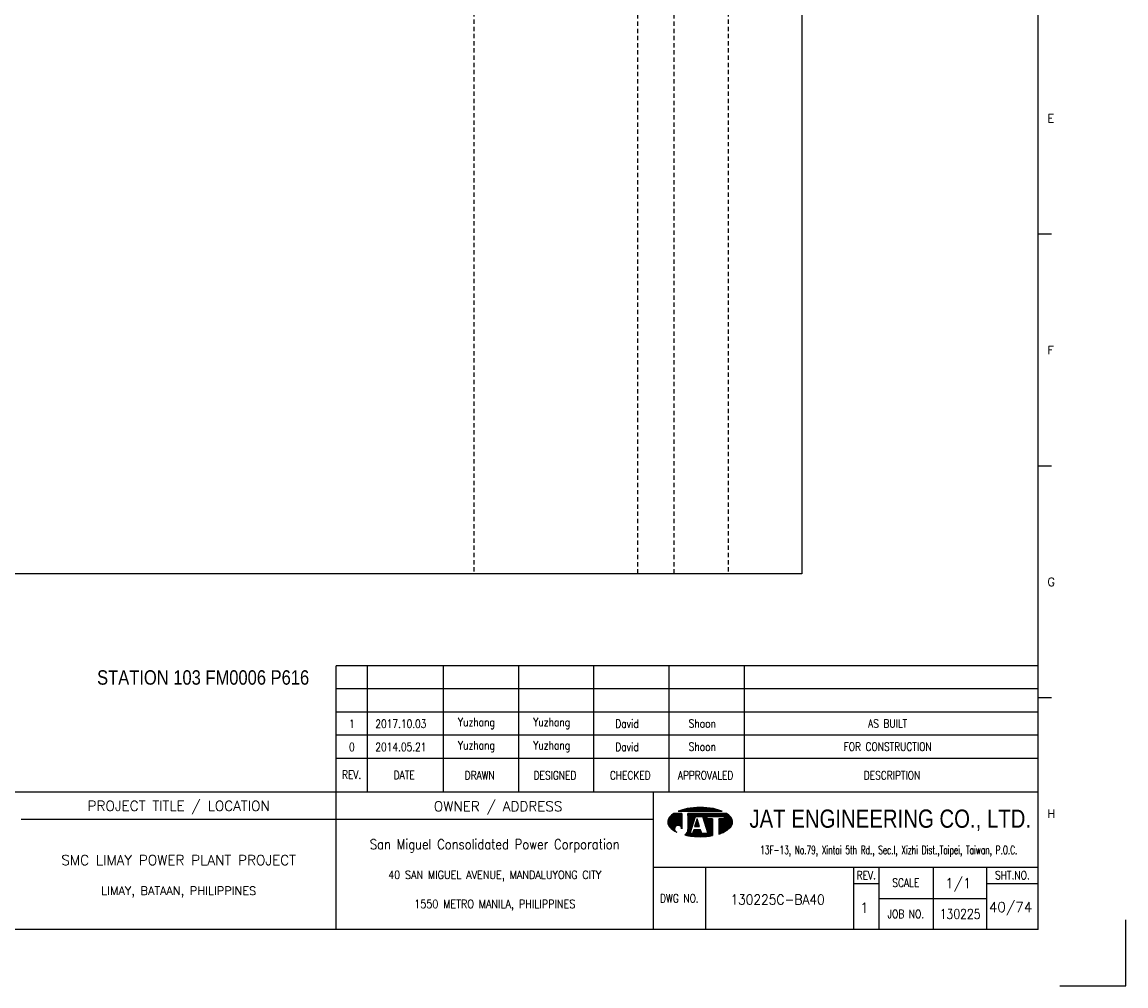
# Model space of a CAD drawing. Extents: x 1484 to 2450, y -104 to 578.
# Tile 3 of 4: x 2067 to 2450, y -104 to 230. Entities that reach past the tile are written whole.
import ezdxf
from ezdxf.enums import TextEntityAlignment as Align

# ---------------------------------------------------------------- set-up
doc = ezdxf.new("R2010")
doc.units = 0
doc.header["$MEASUREMENT"] = 0
doc.linetypes.add('HIDDEN', pattern=[4, 1.5, -1, 1.5])
doc.layers.get('0').update_dxf_attribs({"linetype": 'CONTINUOUS'})
doc.layers.get('DEFPOINTS').update_dxf_attribs({"linetype": 'CONTINUOUS'})
for name, color, linetype in [('B_DIM', 7, 'CONTINUOUS'), ('CON', 4, 'CONTINUOUS'), ('DCS', 7, 'CONTINUOUS'), ('HID', 2, 'HIDDEN'), ('T', 2, 'CONTINUOUS'), ('TEXT', 7, 'CONTINUOUS'), ('圖框CON', 4, 'CONTINUOUS'), ('框線', 6, 'CONTINUOUS')]:
    doc.layers.add(name, color=color, linetype=linetype)
doc.styles.add('AEH', font='simplex', dxfattribs={"width": 0.8, "bigfont": 'ae'})
doc.styles.add('DAYUKP', font='complex', dxfattribs={"bigfont": 'DAYUKP.SHX'})
doc.styles.add('E2', font='simplex.shx', dxfattribs={"height": 2})
doc.styles.add('E3', font='simplex.shx', dxfattribs={"height": 3})
doc.styles.add('ROMANS', font='romans', dxfattribs={"width": 0.8})
doc.styles.add('style3', font='ARIALN.TTF')
doc.styles.add('WMF-Arial0', font='arial.ttf')

# ---------------------------------------------------------------- blocks, each defined once
blk = doc.blocks.new('1880-TITLE_BLK')
at = {"layer": 'TEXT', "color": 2, "linetype": 'Continuous', "style": 'E3'}
for tag, p in [('SCALE', (790.95, 31.17)), ('DWG_NO', (736.41, 26.44)), ('REV', (762.59, 23.97)), ('SHT_NO', (806.74, 23.97))]:
    blk.add_attdef(tag, text='', height=3, dxfattribs=at).set_placement(p, align=Align.MIDDLE)
at = {"layer": 'TEXT', "linetype": 'Continuous', "style": 'E2', "width": 0.6}
for tag, p in [('REV_DATE', (418.65, 19.76)), ('APPR_DATE', (492.93, 19.76))]:
    blk.add_attdef(tag, text='', height=2, dxfattribs=at).set_placement(p, align=Align.MIDDLE_LEFT)
blk = doc.blocks.new('1')
at = {"layer": 'B_DIM'}
for p, q in [((2181.53, 118.11), (1938.08, 118.11)), ((1938.08, 74.29), (1938.08, 118.11)), ((1948.92, 74.29), (1948.92, 118.11)), ((1975.28, 74.29), (1975.28, 118.11)), ((2001.39, 74.29), (2001.39, 118.11)), ((2027.5, 74.29), (2027.5, 118.11)), ((2053.62, 74.29), (2053.62, 118.11)), ((2079.73, 74.29), (2079.73, 118.11)), ((2181.53, 110.07), (1938.08, 110.07)), ((1938.08, 77.93), (1938.08, 104.33)), ((2181.53, 102.03), (1938.08, 102.03)), ((2181.53, 93.99), (1938.08, 93.99)), ((2181.53, 85.95), (1938.08, 85.95))]:
    blk.add_line(p, q, dxfattribs=at)
at = {"layer": 'DEFPOINTS'}
blk.add_lwpolyline([(2189, 7.08), (2211.97, 7.08), (2211.97, 30.05)], dxfattribs=at)
at = {"layer": 'T', "color": 0, "lineweight": -3}
for p, q in [((2060.93, 67.67), (2062.18, 68.91)), ((2061.15, 67.67), (2062.42, 68.93)), ((2061.38, 67.67), (2062.66, 68.95)), ((2061.6, 67.67), (2062.89, 68.97)), ((2061.82, 67.67), (2063.13, 68.98)), ((2062.04, 67.67), (2063.36, 68.99)), ((2062.26, 67.67), (2063.59, 69)), ((2062.48, 67.67), (2063.82, 69)), ((2062.71, 67.67), (2064.04, 69.01)), ((2062.93, 67.67), (2064.27, 69.01)), ((2063.15, 67.67), (2064.49, 69.01)), ((2063.37, 67.67), (2064.71, 69.01)), ((2063.59, 67.67), (2064.92, 69)), ((2063.81, 67.67), (2065.14, 69)), ((2064.04, 67.67), (2065.35, 68.99)), ((2064.26, 67.67), (2065.56, 68.98)), ((2064.48, 67.67), (2065.78, 68.97)), ((2064.7, 67.67), (2065.98, 68.95)), ((2064.92, 67.67), (2066.19, 68.94)), ((2065.14, 67.67), (2066.4, 68.92)), ((2053.09, 63.82), (2056.14, 66.87)), ((2053.09, 64.04), (2055.92, 66.87)), ((2053.11, 63.62), (2056.36, 66.87)), ((2053.12, 64.29), (2055.7, 66.87)), ((2053.14, 63.43), (2056.58, 66.87)), ((2053.18, 63.25), (2056.8, 66.87)), ((2053.18, 64.57), (2055.47, 66.87)), ((2053.24, 63.08), (2057.03, 66.87)), ((2053.29, 64.91), (2055.25, 66.87)), ((2053.3, 62.92), (2057.25, 66.87)), ((2053.37, 62.77), (2057.47, 66.87)), ((2053.45, 62.63), (2057.69, 66.87)), ((2053.54, 62.5), (2057.91, 66.86)), ((2053.61, 65.45), (2054.47, 66.31)), ((2053.64, 62.37), (2057.91, 66.64)), ((2053.74, 62.25), (2057.91, 66.42)), ((2053.84, 62.14), (2057.91, 66.2)), ((2053.95, 62.02), (2057.91, 65.98)), ((2054.07, 61.91), (2057.91, 65.75)), ((2054.18, 61.8), (2057.91, 65.53)), ((2054.29, 61.7), (2057.91, 65.31)), ((2054.41, 61.59), (2057.91, 65.09)), ((2056.94, 67.67), (2057.09, 67.82)), ((2057.16, 67.67), (2057.44, 67.95)), ((2057.39, 67.67), (2057.78, 68.07)), ((2057.61, 67.67), (2058.11, 68.18)), ((2057.83, 67.67), (2058.43, 68.27)), ((2058.05, 67.67), (2058.73, 68.35)), ((2058.27, 67.67), (2059.03, 68.43)), ((2058.49, 67.67), (2059.32, 68.49)), ((2058.72, 67.67), (2059.6, 68.55)), ((2058.94, 67.67), (2059.87, 68.6)), ((2059.16, 67.67), (2060.14, 68.65)), ((2059.38, 67.67), (2060.41, 68.7)), ((2059.6, 67.67), (2060.67, 68.74)), ((2059.82, 67.67), (2060.93, 68.77)), ((2060.05, 67.67), (2061.18, 68.81)), ((2060.05, 63.24), (2063.68, 66.87)), ((2060.05, 63.46), (2063.46, 66.87)), ((2060.05, 63.68), (2063.23, 66.87)), ((2060.05, 63.9), (2063.01, 66.87)), ((2060.05, 64.13), (2062.79, 66.87)), ((2060.05, 64.35), (2062.57, 66.87)), ((2060.05, 64.57), (2062.35, 66.87)), ((2060.05, 64.79), (2062.13, 66.87)), ((2060.05, 65.01), (2061.9, 66.87)), ((2060.05, 65.23), (2061.68, 66.87)), ((2060.05, 65.46), (2061.46, 66.87)), ((2060.05, 66.12), (2060.79, 66.87)), ((2060.05, 66.34), (2060.57, 66.87)), ((2060.05, 66.56), (2060.35, 66.87)), ((2060.05, 66.79), (2060.13, 66.87)), ((2060.05, 65.68), (2061.24, 66.87)), ((2060.05, 65.9), (2061.02, 66.87)), ((2060.05, 63.02), (2062.67, 65.64)), ((2060.05, 62.8), (2062.57, 65.32)), ((2060.27, 67.67), (2061.44, 68.84)), ((2060.49, 67.67), (2061.69, 68.87)), ((2060.71, 67.67), (2061.93, 68.89)), ((2062.83, 65.8), (2063.9, 66.87)), ((2063.05, 65.8), (2064.12, 66.87)), ((2063.27, 65.8), (2064.34, 66.87)), ((2063.49, 65.8), (2064.56, 66.87)), ((2063.72, 65.8), (2064.79, 66.87)), ((2063.94, 65.8), (2065.01, 66.87)), ((2064.16, 65.8), (2065.23, 66.87)), ((2064.38, 65.8), (2065.45, 66.87)), ((2064.6, 65.8), (2065.67, 66.87)), ((2064.82, 65.8), (2065.89, 66.87)), ((2065.05, 65.8), (2066.12, 66.87)), ((2065.16, 65.69), (2066.34, 66.87)), ((2065.22, 65.53), (2066.56, 66.87)), ((2065.27, 65.36), (2066.78, 66.87)), ((2065.32, 65.19), (2067, 66.87)), ((2065.37, 67.67), (2066.6, 68.9)), ((2065.38, 65.02), (2067.22, 66.87)), ((2065.43, 64.85), (2067.45, 66.87)), ((2065.48, 64.69), (2067.67, 66.87)), ((2065.54, 64.52), (2066.74, 65.71)), ((2065.59, 67.67), (2066.8, 68.88)), ((2065.59, 64.35), (2066.74, 65.49)), ((2065.65, 64.18), (2066.74, 65.27)), ((2065.81, 67.67), (2067, 68.86)), ((2066.03, 67.67), (2067.2, 68.84)), ((2066.25, 67.67), (2067.4, 68.82)), ((2066.47, 67.67), (2067.6, 68.79)), ((2066.7, 67.67), (2067.79, 68.77)), ((2066.82, 65.8), (2067.89, 66.87)), ((2066.92, 67.67), (2067.98, 68.74)), ((2067.04, 65.8), (2068.11, 66.87)), ((2067.14, 67.67), (2068.18, 68.71)), ((2067.26, 65.8), (2068.33, 66.87)), ((2067.36, 67.67), (2068.37, 68.68)), ((2067.48, 65.8), (2068.55, 66.87)), ((2067.58, 67.67), (2068.56, 68.64)), ((2067.71, 65.8), (2068.78, 66.87)), ((2067.81, 67.67), (2068.75, 68.61)), ((2067.93, 65.8), (2069, 66.87)), ((2068.03, 67.67), (2068.93, 68.58)), ((2068.15, 65.8), (2069.22, 66.87)), ((2068.25, 67.67), (2069.12, 68.54)), ((2068.37, 65.8), (2069.44, 66.87)), ((2068.47, 67.67), (2069.3, 68.5)), ((2068.59, 65.8), (2069.66, 66.87)), ((2068.69, 67.67), (2069.48, 68.46)), ((2068.81, 65.8), (2069.88, 66.87)), ((2068.91, 67.67), (2069.66, 68.42)), ((2069.04, 65.8), (2070.11, 66.87)), ((2069.14, 67.67), (2069.84, 68.37)), ((2069.26, 65.8), (2070.33, 66.87)), ((2069.36, 67.67), (2070.01, 68.33)), ((2069.48, 65.8), (2070.55, 66.87)), ((2069.58, 67.67), (2070.19, 68.28)), ((2069.7, 65.8), (2070.77, 66.87)), ((2069.8, 67.67), (2070.36, 68.23)), ((2069.92, 65.8), (2070.99, 66.87)), ((2070.02, 67.67), (2070.53, 68.18)), ((2070.14, 65.8), (2071.21, 66.87)), ((2070.24, 67.67), (2070.7, 68.13)), ((2070.37, 65.8), (2071.44, 66.87)), ((2070.47, 67.67), (2070.87, 68.07)), ((2070.59, 65.8), (2071.66, 66.87)), ((2070.69, 67.67), (2071.03, 68.02)), ((2070.75, 63.08), (2074.07, 66.4)), ((2070.75, 62.86), (2074.19, 66.3)), ((2070.75, 62.63), (2074.31, 66.2)), ((2070.75, 62.41), (2074.43, 66.09)), ((2070.75, 62.19), (2074.54, 65.98)), ((2070.75, 61.97), (2074.66, 65.87)), ((2070.75, 61.75), (2074.77, 65.76)), ((2070.75, 61.53), (2074.87, 65.65)), ((2070.75, 61.3), (2074.98, 65.53)), ((2070.75, 61.08), (2075.08, 65.41)), ((2070.75, 60.86), (2075.17, 65.28)), ((2070.75, 60.64), (2075.25, 65.14)), ((2070.81, 65.8), (2071.88, 66.87)), ((2070.91, 67.67), (2071.2, 67.96)), ((2071.03, 65.8), (2072.1, 66.87)), ((2071.13, 67.67), (2071.36, 67.9)), ((2071.25, 65.8), (2072.32, 66.87)), ((2071.35, 67.67), (2071.52, 67.84)), ((2071.47, 65.8), (2072.54, 66.87)), ((2071.57, 67.67), (2071.68, 67.77)), ((2071.7, 65.8), (2072.77, 66.87)), ((2071.8, 67.67), (2071.83, 67.71)), ((2071.92, 65.8), (2072.99, 66.87)), ((2072.14, 65.8), (2073.21, 66.87)), ((2072.36, 65.8), (2073.43, 66.87)), ((2072.58, 65.8), (2073.57, 66.78)), ((2072.62, 65.62), (2073.7, 66.69)), ((2072.62, 65.39), (2073.83, 66.6)), ((2072.62, 65.17), (2073.95, 66.5)), ((2054.53, 61.49), (2057.91, 64.87)), ((2054.65, 61.39), (2057.91, 64.65)), ((2054.78, 61.29), (2055.59, 62.11)), ((2054.9, 61.2), (2055.48, 61.77)), ((2055.03, 61.11), (2055.46, 61.53)), ((2055.16, 61.01), (2055.47, 61.33)), ((2056.12, 62.63), (2057.91, 64.42)), ((2056.46, 62.75), (2057.91, 64.2)), ((2056.7, 62.77), (2057.91, 63.98)), ((2056.9, 62.75), (2057.91, 63.76)), ((2057.08, 62.71), (2057.91, 63.54)), ((2057.23, 62.64), (2057.91, 63.32)), ((2057.37, 62.56), (2057.91, 63.09)), ((2057.5, 62.46), (2057.91, 62.87)), ((2057.61, 62.35), (2057.91, 62.65)), ((2057.7, 62.23), (2057.91, 62.43)), ((2057.79, 62.09), (2057.91, 62.21)), ((2057.85, 61.93), (2057.91, 61.99)), ((2057.89, 61.75), (2057.91, 61.76)), ((2057.91, 61.54), (2057.91, 61.55)), ((2059.09, 59.4), (2061.43, 61.74)), ((2059.28, 59.36), (2061.33, 61.42)), ((2059.86, 60.39), (2061.54, 62.07)), ((2059.98, 60.73), (2061.64, 62.39)), ((2060.03, 61), (2061.74, 62.72)), ((2060.05, 62.57), (2062.47, 64.99)), ((2060.05, 62.35), (2062.36, 64.67)), ((2060.05, 62.13), (2062.26, 64.34)), ((2060.05, 61.91), (2062.16, 64.02)), ((2060.05, 61.69), (2062.05, 63.69)), ((2060.05, 61.46), (2061.95, 63.37)), ((2060.98, 59.07), (2063.16, 61.25)), ((2061.17, 59.04), (2063.38, 61.25)), ((2061.37, 59.02), (2063.6, 61.25)), ((2061.57, 59), (2063.82, 61.25)), ((2061.68, 59.99), (2062.94, 61.25)), ((2061.77, 58.97), (2064.04, 61.25)), ((2061.78, 60.32), (2062.71, 61.25)), ((2061.88, 60.64), (2062.49, 61.25)), ((2061.97, 58.95), (2064.27, 61.25)), ((2061.99, 60.96), (2062.27, 61.25)), ((2062.45, 62.32), (2063.71, 63.57)), ((2062.5, 62.58), (2063.65, 63.74)), ((2062.6, 62.91), (2063.6, 63.91)), ((2062.68, 62.32), (2063.76, 63.4)), ((2062.7, 63.23), (2063.55, 64.08)), ((2062.8, 63.56), (2063.49, 64.25)), ((2062.9, 62.32), (2063.81, 63.24)), ((2062.91, 63.88), (2063.44, 64.42)), ((2063.01, 64.2), (2063.39, 64.58)), ((2063.11, 64.53), (2063.33, 64.75)), ((2063.12, 62.32), (2063.87, 63.07)), ((2063.21, 64.85), (2063.28, 64.92)), ((2063.34, 62.32), (2063.92, 62.9)), ((2063.56, 62.32), (2063.97, 62.73)), ((2063.78, 62.32), (2064.03, 62.56)), ((2064.01, 62.32), (2064.08, 62.39)), ((2065.7, 64.01), (2066.74, 65.05)), ((2065.75, 63.84), (2066.9, 65)), ((2065.81, 63.68), (2067.12, 65)), ((2065.86, 63.51), (2067.35, 65)), ((2065.91, 63.34), (2067.57, 65)), ((2065.97, 63.17), (2067.79, 65)), ((2066.02, 63), (2068.01, 65)), ((2066.07, 62.84), (2068.23, 65)), ((2066.13, 62.67), (2068.46, 65)), ((2066.14, 58.91), (2068.61, 61.38)), ((2066.18, 62.5), (2068.61, 64.93)), ((2066.23, 62.33), (2068.61, 64.71)), ((2066.29, 62.16), (2068.61, 64.48)), ((2066.34, 61.99), (2068.61, 64.26)), ((2066.39, 61.83), (2068.61, 64.04)), ((2066.45, 61.66), (2068.61, 63.82)), ((2066.5, 61.49), (2068.61, 63.6)), ((2066.56, 61.32), (2068.61, 63.38)), ((2066.61, 61.15), (2068.61, 63.15)), ((2066.66, 60.99), (2068.61, 62.93)), ((2066.72, 60.82), (2068.61, 62.71)), ((2066.77, 60.65), (2068.61, 62.49)), ((2066.82, 60.48), (2068.61, 62.27)), ((2066.88, 60.31), (2068.61, 62.05)), ((2066.93, 60.14), (2068.61, 61.82)), ((2066.98, 59.98), (2068.61, 61.6)), ((2070.75, 63.96), (2071.78, 65)), ((2070.75, 63.74), (2072, 65)), ((2070.75, 63.52), (2072.22, 65)), ((2070.75, 63.3), (2072.45, 65)), ((2070.75, 64.41), (2071.34, 65)), ((2070.75, 64.19), (2071.56, 65)), ((2070.75, 64.85), (2070.89, 65)), ((2070.75, 64.63), (2071.12, 65)), ((2070.75, 60.42), (2075.33, 64.99)), ((2070.75, 60.2), (2075.39, 64.84)), ((2070.75, 59.97), (2075.45, 64.67)), ((2070.75, 59.75), (2075.5, 64.5)), ((2071.07, 59.85), (2075.53, 64.32)), ((2071.42, 59.97), (2075.56, 64.12)), ((2071.78, 60.12), (2075.57, 63.9)), ((2072.17, 60.28), (2075.55, 63.67)), ((2072.59, 60.48), (2075.51, 63.4)), ((2073.08, 60.75), (2075.42, 63.1)), ((2073.74, 61.19), (2075.24, 62.69)), ((2055.3, 60.93), (2055.52, 61.15)), ((2055.43, 60.84), (2055.59, 60.99)), ((2055.57, 60.76), (2055.67, 60.85)), ((2055.71, 60.67), (2055.76, 60.73)), ((2055.85, 60.59), (2055.88, 60.62)), ((2056, 60.52), (2056, 60.52)), ((2056.14, 60.44), (2056.14, 60.44)), ((2059.46, 59.32), (2061.23, 61.09)), ((2059.64, 59.29), (2061.12, 60.77)), ((2059.83, 59.25), (2061.02, 60.44)), ((2060.02, 59.22), (2060.92, 60.12)), ((2060.05, 61.24), (2060.05, 61.24)), ((2060.21, 59.19), (2060.93, 59.91)), ((2060.4, 59.16), (2061.15, 59.91)), ((2060.59, 59.13), (2061.38, 59.91)), ((2060.78, 59.1), (2061.6, 59.91)), ((2062.17, 58.94), (2064.45, 61.21)), ((2062.38, 58.92), (2064.51, 61.05)), ((2062.58, 58.9), (2064.56, 60.88)), ((2062.79, 58.89), (2064.61, 60.71)), ((2063, 58.88), (2064.67, 60.54)), ((2063.21, 58.87), (2064.72, 60.37)), ((2063.43, 58.86), (2064.77, 60.2)), ((2063.64, 58.85), (2064.82, 60.03)), ((2063.86, 58.85), (2064.92, 59.91)), ((2064.08, 58.84), (2065.15, 59.91)), ((2064.3, 58.84), (2065.37, 59.91)), ((2064.52, 58.84), (2065.59, 59.91)), ((2064.74, 58.85), (2065.81, 59.91)), ((2064.97, 58.85), (2066.03, 59.91)), ((2065.2, 58.86), (2066.25, 59.91)), ((2065.43, 58.87), (2066.48, 59.91)), ((2065.66, 58.88), (2066.7, 59.91)), ((2065.9, 58.89), (2066.92, 59.91)), ((2066.38, 58.93), (2068.61, 61.16)), ((2066.62, 58.95), (2068.61, 60.94)), ((2066.87, 58.97), (2068.61, 60.72)), ((2067.11, 59), (2068.61, 60.49)), ((2067.37, 59.03), (2068.61, 60.27)), ((2067.62, 59.06), (2068.61, 60.05)), ((2067.88, 59.1), (2068.61, 59.83)), ((2068.14, 59.14), (2068.61, 59.61)), ((2068.4, 59.18), (2068.61, 59.38))]:
    blk.add_line(p, q, dxfattribs=at)
at = {"layer": 'T', "lineweight": -3}
for p, q in [((2057.91, 66.87), (2055.21, 66.87)), ((2056.73, 67.67), (2071.93, 67.67)), ((2057.91, 66.87), (2057.91, 61.52)), ((2073.45, 66.87), (2060.05, 66.87)), ((2060.05, 66.33), (2060.05, 66.87)), ((2060.05, 66.87), (2060.05, 61.23)), ((2060.85, 59.91), (2062.72, 65.8)), ((2062.72, 65.8), (2065.13, 65.8)), ((2063.79, 65.8), (2065.13, 65.8)), ((2065.13, 65.8), (2067, 59.91)), ((2066.74, 65.8), (2072.62, 65.8)), ((2066.74, 65), (2066.74, 65.8)), ((2072.62, 65.8), (2072.62, 65)), ((2061.8, 63.05), (2060.05, 61.24)), ((2062.08, 61.25), (2061.65, 59.91)), ((2064.44, 61.25), (2062.08, 61.25)), ((2063.26, 65), (2062.41, 62.32)), ((2062.41, 62.32), (2064.1, 62.32)), ((2064.1, 62.32), (2063.26, 65)), ((2064.86, 59.91), (2064.44, 61.25)), ((2068.61, 65), (2066.74, 65)), ((2068.61, 65), (2068.61, 59.21)), ((2072.62, 65), (2070.75, 65)), ((2070.75, 65), (2070.75, 59.74)), ((2061.65, 59.91), (2060.85, 59.91)), ((2067, 59.91), (2064.86, 59.91))]:
    blk.add_line(p, q, dxfattribs=at)
for centre, major_axis, start_param, end_param in [((2064.33, 44.23), (-17.52, 17.52), 5.497787, 5.683021), ((2064.33, 44.23), (17.52, 17.52), 0.600164, 0.785398), ((2055.58, 63.92), (1.76, 1.76), 1.614811, 2.356194), ((2059.72, 60.14), (-5.73, 5.73), 6.088179, 6.3272), ((2062.5, 54), (-10.49, 10.49), 5.683021, 5.897183), ((2066.16, 54), (10.49, 10.49), 0.386002, 0.600164), ((2068.93, 60.14), (-5.73, 5.73), 4.668374, 4.907395), ((2073.07, 63.92), (-1.76, 1.76), 3.926991, 4.668374), ((2055.58, 63.92), (-1.76, 1.76), 0.785398, 1.526782), ((2059.72, 67.71), (5.73, 5.73), 3.097578, 3.478972), ((2056.68, 61.54), (-0.868, 0.868), 3.906164, 8.245601), ((2057.88, 61.28), (1.53, 1.53), 4.470635, 5.546585), ((2068.93, 67.71), (-5.73, 5.73), 2.781027, 3.185607), ((2073.07, 63.92), (1.76, 1.76), 4.756403, 5.497787), ((2064.33, 83.62), (17.52, 17.52), 3.710226, 3.926991), ((2064.33, 83.62), (17.52, 17.52), 3.926991, 4.100643), ((2066.16, 73.85), (-10.49, 10.49), 2.670765, 2.781027)]:
    blk.add_ellipse(centre, major_axis=major_axis, ratio=1, start_param=start_param, end_param=end_param, dxfattribs=at)
at = {"layer": '圖框CON'}
for p, q in [((2186.14, 267.8), (2181.53, 267.8)), ((2186.14, 187.4), (2181.53, 187.4)), ((2186.14, 107), (2181.53, 107)), ((2048.1, 48.3), (2181.53, 48.3)), ((2066.14, 48.3), (2066.14, 26.6)), ((2117.55, 48.3), (2117.55, 26.6)), ((2126.28, 48.3), (2126.28, 26.6)), ((2145.25, 26.6), (2145.25, 48.3)), ((2163.72, 26.6), (2163.72, 48.3)), ((2117.55, 42.62), (2126.28, 42.62)), ((2163.72, 42.62), (2181.53, 42.62)), ((2126.28, 37.45), (2163.72, 37.45))]:
    blk.add_line(p, q, dxfattribs=at)
for points in [[(1938.08, 26.6), (1938.08, 74.29)], [(2048.1, 26.6), (2048.1, 74.29)], [(2048.1, 64.75), (1828.89, 64.75)]]:
    blk.add_lwpolyline(points, dxfattribs=at)
at = {"layer": '框線'}
for p, q in [((2181.53, 26.6), (2181.53, 669.81)), ((2181.53, 74.29), (1308.62, 74.29)), ((2181.53, 26.6), (1308.62, 26.6))]:
    blk.add_line(p, q, dxfattribs=at)
at = {"style": 'DAYUKP'}
for s, p in [('E', (2184.79, 307.99)), ('F', (2184.79, 227.59)), ('G', (2184.79, 147.19)), ('H', (2184.79, 66.79))]:
    blk.add_text(s, height=2.87, dxfattribs=at).set_placement(p, align=Align.MIDDLE_LEFT)
at = {"style": 'WMF-Arial0', "width": 0.8}
blk.add_text('JAT ENGINEERING CO., LTD.', height=6.3172, dxfattribs=at).set_placement((2130.24, 64.55), align=Align.MIDDLE)
at = {"color": 2, "ltscale": 500, "style": 'ROMANS', "width": 0.85}
blk.add_text('San Miguel Consolidated Power Corporation', height=3.4457, dxfattribs=at).set_placement((1993.09, 56.23), align=Align.MIDDLE_CENTER)
at = {"color": 2, "ltscale": 500, "style": 'ROMANS'}
for s, height, p in [('SMC LIMAY POWER PLANT PROJECT', 3.4457, (1883.48, 50.7)), ('LIMAY, BATAAN, PHILIPPINES', 2.8714, (1883.48, 40.08))]:
    blk.add_text(s, height=height, dxfattribs=at).set_placement(p, align=Align.MIDDLE_CENTER)
at = {"color": 4, "ltscale": 500, "style": 'ROMANS', "width": 0.85}
for s, p in [('40 SAN MIGUEL AVENUE, MANDALUYONG CITY', (1993.09, 45.61)), ('1550 METRO MANILA, PHILIPPINES', (1993.09, 35.51))]:
    blk.add_text(s, height=2.8714, dxfattribs=at).set_placement(p, align=Align.MIDDLE_CENTER)
at = {"layer": 'B_DIM', "style": 'AEH', "width": 0.8}
for s, height, p in [('REV.', 2.871, (1943.45, 80.37)), ('DATE', 2.871, (1961.68, 80.21)), ('DRAWN', 2.871, (1987.87, 80.12)), ('DESIGNED', 2.871, (2013.98, 80.12)), ('CHECKED', 2.871, (2040.1, 80.12)), ('APPROVALED', 2.871, (2066.21, 80.12)), ('DESCRIPTION', 2.8714, (2130.87, 80.12))]:
    blk.add_text(s, height=height, dxfattribs=at).set_placement(p, align=Align.MIDDLE)
at = {"layer": 'HID', "ltscale": 500, "style": 'ROMANS'}
for s, p in [('PROJECT TITLE / LOCATION', (1883.48, 69.28)), ('OWNER / ADDRESS', (1994.25, 69.12))]:
    blk.add_text(s, height=3.4457, dxfattribs=at).set_placement(p, align=Align.MIDDLE)
at = {"layer": 'HID', "color": 7, "style": 'ROMANS', "width": 0.8}
for s, p in [('REV.', (2121.92, 45.46)), ('SHT.NO.', (2172.62, 45.46)), ('SCALE', (2135.64, 42.87)), ('DWG NO.', (2057.12, 37.45)), ('JOB NO.', (2135.64, 32.03))]:
    blk.add_text(s, height=2.871, dxfattribs=at).set_placement(p, align=Align.MIDDLE)
at = {"layer": 'T', "color": 2, "ltscale": 500, "style": 'ROMANS', "width": 0.65}
blk.add_text('13F-13, No.79, Xintai 5th Rd., Sec.I, Xizhi Dist.,Taipei, Taiwan, P.O.C.', height=2.8714, dxfattribs=at).set_placement((2129.74, 52.81), align=Align.CENTER)

msp = doc.modelspace()

# ---------------------------------------------------------------- linework, layer by layer
at = {"layer": 'CON'}
msp.add_lwpolyline([(1623.78, 538.23), (2337.78, 538.23), (2337.78, 38.43), (1623.78, 38.43)], close=True, dxfattribs=at)
at = {"layer": 'HID'}
for p, q in [((2224.03, 538.23), (2224.03, 38.43)), ((2280.73, 537.53), (2280.73, 38.43)), ((2293.33, 537.53), (2293.33, 38.43)), ((2312.23, 538.23), (2312.23, 38.43))]:
    msp.add_line(p, q, dxfattribs=at)

# ---------------------------------------------------------------- block references
msp.add_blockref('1', (238.17, -111.55))
at = {"layer": 'TEXT', "color": 0}
ref = msp.add_blockref('1880-TITLE_BLK', (1483.52, -104.89), dxfattribs=dict(at, xscale=1.148576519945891, yscale=1.148576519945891, zscale=1.148576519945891))
ref.add_attrib('DWG_NO', '130225C-BA40', dxfattribs={"color": 2, "linetype": 'Continuous', "height": 3.4457, "style": 'E3', "width": 0.9}).set_placement((2329.35, -74.52), align=Align.MIDDLE)
ref.add_attrib('REV', '1', dxfattribs={"color": 2, "linetype": 'Continuous', "height": 3.45, "style": 'E3'}).set_placement((2359.42, -77.36), align=Align.MIDDLE)
ref.add_attrib('SCALE', '1/1', dxfattribs={"color": 2, "linetype": 'Continuous', "height": 3.446, "style": 'E3'}).set_placement((2391.98, -69.1), align=Align.MIDDLE)
ref.add_attrib('SHT_NO', '40/74', dxfattribs={"color": 2, "linetype": 'Continuous', "height": 3.446, "style": 'E3'}).set_placement((2410.13, -77.36), align=Align.MIDDLE)

# ---------------------------------------------------------------- texts
at = {"layer": 'DCS', "linetype": 'ByBlock', "style": 'style3'}
msp.add_text('STATION 103 FM0006 P616', height=5, dxfattribs=at).set_placement((2093.36, 0.01))
at = {"layer": 'T', "style": 'AEH', "width": 0.8}
for s, height, p in [('Yuzhang', 2.871, (2224.91, -13.46)), ('Yuzhang', 2.871, (2251.02, -13.46)), ('David', 2.871, (2277.14, -13.46)), ('Shoon', 2.871, (2303.25, -13.46)), ('1', 2.87, (2181.71, -13.58)), ('2017.10.03', 2.871, (2198.71, -13.55)), ('AS BUILT', 2.871, (2367.52, -13.46)), ('0', 2.87, (2181.71, -21.62)), ('2014.05.21', 2.871, (2198.71, -21.59)), ('Yuzhang', 2.871, (2224.91, -21.5)), ('Yuzhang', 2.871, (2251.02, -21.5)), ('David', 2.871, (2277.14, -21.5)), ('Shoon', 2.871, (2303.25, -21.5)), ('FOR CONSTRUCTION', 2.8714, (2367.52, -21.5))]:
    msp.add_text(s, height=height, dxfattribs=at).set_placement(p, align=Align.MIDDLE)
at = {"layer": 'TEXT', "color": 2, "style": 'E3', "width": 0.8}
msp.add_text('130225', height=3.446, dxfattribs=at).set_placement((2392.65, -79.53), align=Align.MIDDLE_CENTER)

doc.saveas('drawing.dxf')
